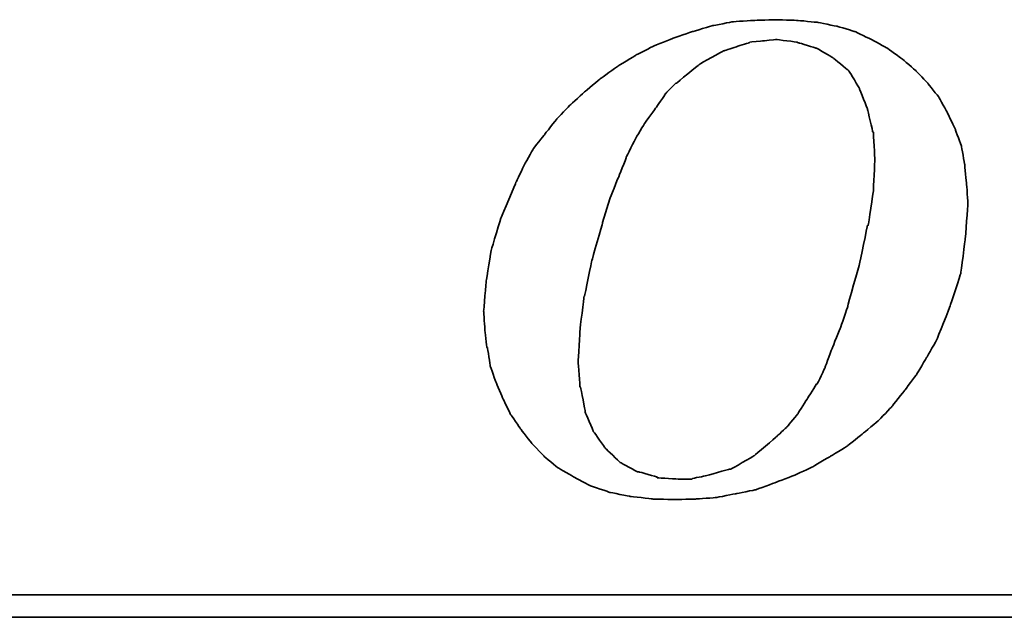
# Model space of a CAD drawing. Header units: inches. Extents: x 30 to 881, y 41 to 673.
# Tile 40 of 55: x 214.69 to 219.75, y 111.99 to 115.07. Entities that reach past the tile are written whole.
import ezdxf

# ---------------------------------------------------------------- set-up
doc = ezdxf.new("R2010")
doc.units = ezdxf.units.IN
doc.header["$LTSCALE"] = 0.1
doc.layers.add('DIM', color=4, linetype='Continuous')
doc.layers.add('layer 1', color=7, linetype='Continuous')

# ---------------------------------------------------------------- blocks, each defined once
blk = doc.blocks.new('TBI MOTION logo(完整正式版)')
at = {"layer": 'layer 1', "color": 22, "lineweight": 35}
for points, knots in [([(-11.34375, -6.98375), (-11.34375, -6.98375), (-10.91375, -7.43875), (-10.91375, -7.43875), (-10.91375, -7.43875), (-10.91375, -7.43875), (-10.38625, -7.87125), (-10.38625, -7.87125), (-10.38625, -7.87125), (-10.38625, -7.87125), (-9.81125, -8.20375), (-9.81125, -8.20375), (-9.81125, -8.20375), (-9.81125, -8.20375), (-9.21125, -8.51875), (-9.21125, -8.51875), (-9.21125, -8.51875), (-9.21125, -8.51875), (-8.51625, -8.75875), (-8.51625, -8.75875), (-8.51625, -8.75875), (-8.51625, -8.75875), (-7.77125, -8.90375), (-7.77125, -8.90375), (-7.77125, -8.90375), (-7.77125, -8.90375), (-6.97875, -8.99875), (-6.97875, -8.99875), (-6.97875, -8.99875), (-6.97875, -8.99875), (-6.14125, -9.02375), (-6.14125, -9.02375), (-6.14125, -9.02375), (-6.14125, -9.02375), (-5.37125, -8.99875), (-5.37125, -8.99875), (-5.37125, -8.99875), (-5.37125, -8.99875), (-4.65375, -8.94875), (-4.65375, -8.94875), (-4.65375, -8.94875), (-4.65375, -8.94875), (-3.93375, -8.80625), (-3.93375, -8.80625), (-3.93375, -8.80625), (-3.93375, -8.80625), (-3.21375, -8.66375), (-3.21375, -8.66375), (-3.21375, -8.66375), (-3.21375, -8.66375), (-2.49375, -8.39875), (-2.49375, -8.39875), (-2.49375, -8.39875), (-2.49375, -8.39875), (-1.79875, -8.13375), (-1.79875, -8.13375), (-1.79875, -8.13375), (-1.79875, -8.13375), (-1.17375, -7.84375), (-1.17375, -7.84375), (-1.17375, -7.84375), (-1.17375, -7.84375), (-0.52375, -7.46375), (-0.52375, -7.46375), (-0.52375, -7.46375), (-0.52375, -7.46375), (0.10124, -7.07875), (0.10124, -7.07875), (0.10124, -7.07875), (0.10124, -7.07875), (0.67625, -6.62375), (0.67625, -6.62375), (0.67625, -6.62375), (0.67625, -6.62375), (1.24874, -6.14375), (1.24874, -6.14375), (1.24874, -6.14375), (1.24874, -6.14375), (1.72874, -5.64125), (1.72874, -5.64125), (1.72874, -5.64125), (1.72874, -5.64125), (2.18624, -5.06375), (2.18624, -5.06375), (2.18624, -5.06375), (2.18624, -5.06375), (2.61625, -4.48874), (2.61625, -4.48874), (2.61625, -4.48874), (2.61625, -4.48874), (3.00125, -3.83874), (3.00125, -3.83874), (3.00125, -3.83874), (3.00125, -3.83874), (3.36124, -3.21374), (3.36124, -3.21374), (3.36124, -3.21374), (3.36124, -3.21374), (3.84374, -1.99125), (3.84374, -1.99125), (3.84374, -1.99125), (3.84374, -1.99125), (4.22625, -0.81875), (4.22625, -0.81875), (4.22625, -0.81875), (4.22625, -0.81875), (4.39125, 0.45624), (4.39125, 0.45624), (4.39125, 0.45624), (4.39125, 0.45624), (4.48874, 1.70124), (4.48874, 1.70124), (4.48874, 1.70124), (4.48874, 1.70124), (4.43874, 2.44625), (4.43874, 2.44625), (4.43874, 2.44625), (4.43874, 2.44625), (4.36874, 3.14125), (4.36874, 3.14125), (4.36874, 3.14125), (4.36874, 3.14125), (4.25125, 3.81125), (4.25125, 3.81125), (4.25125, 3.81125), (4.25125, 3.81125), (4.03124, 4.41125), (4.03124, 4.41125), (4.03124, 4.41125), (4.03124, 4.41125), (3.74374, 5.01125), (3.74374, 5.01125), (3.74374, 5.01125), (3.74374, 5.01125), (3.43124, 5.58875), (3.43124, 5.58875), (3.43124, 5.58875), (3.43124, 5.58875), (3.02625, 6.09125), (3.02625, 6.09125), (3.02625, 6.09125), (3.02625, 6.09125), (2.59374, 6.54875), (2.59374, 6.54875), (2.59374, 6.54875), (2.59374, 6.54875), (2.09124, 6.98125), (2.09124, 6.98125), (2.09124, 6.98125), (2.09124, 6.98125), (1.56124, 7.36625), (1.56124, 7.36625), (1.56124, 7.36625), (1.56124, 7.36625), (0.98624, 7.67625), (0.98624, 7.67625), (0.98624, 7.67625), (0.98624, 7.67625), (0.38624, 7.96375), (0.38624, 7.96375), (0.38624, 7.96375), (0.38624, 7.96375), (-0.25875, 8.15625), (-0.25875, 8.15625), (-0.25875, 8.15625), (-0.25875, 8.15625), (-0.98125, 8.30125), (-0.98125, 8.30125), (-0.98125, 8.30125), (-0.98125, 8.30125), (-1.70124, 8.37125), (-1.70124, 8.37125), (-1.70124, 8.37125), (-1.70124, 8.37125), (-2.49375, 8.39624), (-2.49375, 8.39624), (-2.49375, 8.39624), (-2.49375, 8.39624), (-3.28625, 8.37125), (-3.28625, 8.37125), (-3.28625, 8.37125), (-3.28625, 8.37125), (-4.05125, 8.32125), (-4.05125, 8.32125), (-4.05125, 8.32125), (-4.05125, 8.32125), (-4.77375, 8.18125), (-4.77375, 8.18125), (-4.77375, 8.18125), (-4.77375, 8.18125), (-5.51625, 7.96375), (-5.51625, 7.96375), (-5.51625, 7.96375), (-5.51625, 7.96375), (-6.21125, 7.72625), (-6.21125, 7.72625), (-6.21125, 7.72625), (-6.21125, 7.72625), (-6.92875, 7.43625), (-6.92875, 7.43625), (-6.92875, 7.43625), (-6.92875, 7.43625), (-7.57875, 7.10125), (-7.57875, 7.10125), (-7.57875, 7.10125), (-7.57875, 7.10125), (-8.24875, 6.69125), (-8.24875, 6.69125), (-8.24875, 6.69125), (-8.24875, 6.69125), (-8.84875, 6.26125), (-8.84875, 6.26125), (-8.84875, 6.26125), (-8.84875, 6.26125), (-9.42625, 5.78125), (-9.42625, 5.78125), (-9.42625, 5.78125), (-9.42625, 5.78125), (-9.95375, 5.30125), (-9.95375, 5.30125), (-9.95375, 5.30125), (-9.95375, 5.30125), (-10.43375, 4.79624), (-10.43375, 4.79624), (-10.43375, 4.79624), (-10.43375, 4.79624), (-10.88875, 4.22125), (-10.88875, 4.22125), (-10.88875, 4.22125), (-10.88875, 4.22125), (-11.29875, 3.69375), (-11.29875, 3.69375), (-11.29875, 3.69375), (-11.29875, 3.69375), (-11.63375, 3.09125), (-11.63375, 3.09125), (-11.63375, 3.09125), (-11.63375, 3.09125), (-11.91875, 2.49625), (-11.91875, 2.49625), (-11.91875, 2.49625), (-11.91875, 2.49625), (-12.44875, 1.24625), (-12.44875, 1.24625), (-12.44875, 1.24625), (-12.44875, 1.24625), (-12.80875, 0.06874), (-12.80875, 0.06874), (-12.80875, 0.06874), (-12.80875, 0.06874), (-12.99875, -1.07875), (-12.99875, -1.07875), (-12.99875, -1.07875), (-12.99875, -1.07875), (-13.09375, -2.18375), (-13.09375, -2.18375), (-13.09375, -2.18375), (-13.09375, -2.18375), (-13.04875, -2.85375), (-13.04875, -2.85375), (-13.04875, -2.85375), (-13.04875, -2.85375), (-12.97375, -3.50375), (-12.97375, -3.50375), (-12.97375, -3.50375), (-12.97375, -3.50375), (-12.95375, -3.50375), (-12.95375, -3.50375), (-12.95375, -3.50375), (-12.95375, -3.50375), (-12.85375, -4.17375), (-12.85375, -4.17375), (-12.85375, -4.17375), (-12.85375, -4.17375), (-12.63875, -4.77624), (-12.63875, -4.77624), (-12.63875, -4.77624), (-12.63875, -4.77624), (-12.39875, -5.35125), (-12.39875, -5.35125), (-12.39875, -5.35125), (-12.39875, -5.35125), (-12.11375, -5.92875), (-12.11375, -5.92875), (-12.11375, -5.92875), (-12.11375, -5.92875), (-11.75375, -6.45375), (-11.75375, -6.45375), (-11.75375, -6.45375), (-11.75375, -6.45375), (-11.34375, -6.98375), (-11.34375, -6.98375)], [0, 0, 0, 0, 0.01369863, 0.01369863, 0.01369863, 0.01369864, 0.02739726, 0.02739726, 0.02739726, 0.02739727, 0.04109589, 0.04109589, 0.04109589, 0.0410959, 0.05479452, 0.05479452, 0.05479452, 0.05479453, 0.06849315, 0.06849315, 0.06849315, 0.06849316, 0.08219178, 0.08219178, 0.08219178, 0.08219179, 0.09589041, 0.09589041, 0.09589041, 0.09589042, 0.10958904, 0.10958904, 0.10958904, 0.10958905, 0.12328767, 0.12328767, 0.12328767, 0.12328768, 0.1369863, 0.1369863, 0.1369863, 0.13698631, 0.15068493, 0.15068493, 0.15068493, 0.15068494, 0.16438356, 0.16438356, 0.16438356, 0.16438357, 0.17808219, 0.17808219, 0.17808219, 0.1780822, 0.19178082, 0.19178082, 0.19178082, 0.19178083, 0.20547945, 0.20547945, 0.20547945, 0.20547946, 0.21917808, 0.21917808, 0.21917808, 0.21917809, 0.23287671, 0.23287671, 0.23287671, 0.23287672, 0.24657534, 0.24657534, 0.24657534, 0.24657535, 0.26027397, 0.26027397, 0.26027397, 0.26027398, 0.2739726, 0.2739726, 0.2739726, 0.27397261, 0.28767123, 0.28767123, 0.28767123, 0.28767124, 0.30136986, 0.30136986, 0.30136986, 0.30136987, 0.31506849, 0.31506849, 0.31506849, 0.3150685, 0.32876712, 0.32876712, 0.32876712, 0.32876713, 0.34246575, 0.34246575, 0.34246575, 0.34246576, 0.35616438, 0.35616438, 0.35616438, 0.35616439, 0.36986301, 0.36986301, 0.36986301, 0.36986302, 0.38356164, 0.38356164, 0.38356164, 0.38356165, 0.39726027, 0.39726027, 0.39726027, 0.39726028, 0.4109589, 0.4109589, 0.4109589, 0.41095891, 0.42465753, 0.42465753, 0.42465753, 0.42465754, 0.43835616, 0.43835616, 0.43835616, 0.43835617, 0.45205479, 0.45205479, 0.45205479, 0.4520548, 0.46575342, 0.46575342, 0.46575342, 0.46575343, 0.47945205, 0.47945205, 0.47945205, 0.47945206, 0.49315068, 0.49315068, 0.49315068, 0.49315069, 0.50684932, 0.50684932, 0.50684932, 0.50684933, 0.52054795, 0.52054795, 0.52054795, 0.52054796, 0.53424658, 0.53424658, 0.53424658, 0.53424659, 0.54794521, 0.54794521, 0.54794521, 0.54794522, 0.56164384, 0.56164384, 0.56164384, 0.56164385, 0.57534247, 0.57534247, 0.57534247, 0.57534248, 0.5890411, 0.5890411, 0.5890411, 0.58904111, 0.60273973, 0.60273973, 0.60273973, 0.60273974, 0.61643836, 0.61643836, 0.61643836, 0.61643837, 0.63013699, 0.63013699, 0.63013699, 0.630137, 0.64383562, 0.64383562, 0.64383562, 0.64383563, 0.65753425, 0.65753425, 0.65753425, 0.65753426, 0.67123288, 0.67123288, 0.67123288, 0.67123289, 0.68493151, 0.68493151, 0.68493151, 0.68493152, 0.69863014, 0.69863014, 0.69863014, 0.69863015, 0.71232877, 0.71232877, 0.71232877, 0.71232878, 0.7260274, 0.7260274, 0.7260274, 0.72602741, 0.73972603, 0.73972603, 0.73972603, 0.73972604, 0.75342466, 0.75342466, 0.75342466, 0.75342467, 0.76712329, 0.76712329, 0.76712329, 0.7671233, 0.78082192, 0.78082192, 0.78082192, 0.78082193, 0.79452055, 0.79452055, 0.79452055, 0.79452056, 0.80821918, 0.80821918, 0.80821918, 0.80821919, 0.82191781, 0.82191781, 0.82191781, 0.82191782, 0.83561644, 0.83561644, 0.83561644, 0.83561645, 0.84931507, 0.84931507, 0.84931507, 0.84931508, 0.8630137, 0.8630137, 0.8630137, 0.86301371, 0.87671233, 0.87671233, 0.87671233, 0.87671234, 0.89041096, 0.89041096, 0.89041096, 0.89041097, 0.90410959, 0.90410959, 0.90410959, 0.9041096, 0.91780822, 0.91780822, 0.91780822, 0.91780823, 0.93150685, 0.93150685, 0.93150685, 0.93150686, 0.94520548, 0.94520548, 0.94520548, 0.94520549, 0.95890411, 0.95890411, 0.95890411, 0.95890412, 0.97260274, 0.97260274, 0.97260274, 0.97260275, 0.98630137, 0.98630137, 0.98630137, 0.98630138, 1, 1, 1, 1]), ([(-8.77875, 1.03124), (-8.77875, 1.03124), (-8.51625, 1.89625), (-8.51625, 1.89625), (-8.51625, 1.89625), (-8.51625, 1.89625), (-8.20375, 2.66375), (-8.20375, 2.66375), (-8.20375, 2.66375), (-8.20375, 2.66375), (-7.91625, 3.38125), (-7.91625, 3.38125), (-7.91625, 3.38125), (-7.91625, 3.38125), (-7.91625, 3.40624), (-7.91625, 3.40624), (-7.91625, 3.40624), (-7.91625, 3.40624), (-7.57875, 4.07624), (-7.57875, 4.07624), (-7.57875, 4.07624), (-7.57875, 4.07624), (-7.24375, 4.65125), (-7.24375, 4.65125), (-7.24375, 4.65125), (-7.24375, 4.65125), (-7.21875, 4.65125), (-7.21875, 4.65125), (-7.21875, 4.65125), (-7.21875, 4.65125), (-7.21875, 4.67624), (-7.21875, 4.67624), (-7.21875, 4.67624), (-7.21875, 4.67624), (-6.83625, 5.20375), (-6.83625, 5.20375), (-6.83625, 5.20375), (-6.83625, 5.20375), (-6.49875, 5.68625), (-6.49875, 5.68625), (-6.49875, 5.68625), (-6.49875, 5.68625), (-6.49875, 5.70625), (-6.49875, 5.70625), (-6.49875, 5.70625), (-6.49875, 5.70625), (-6.11625, 6.09125), (-6.11625, 6.09125), (-6.11625, 6.09125), (-6.11625, 6.09125), (-6.09125, 6.09125), (-6.09125, 6.09125), (-6.09125, 6.09125), (-6.09125, 6.09125), (-5.27375, 6.76625), (-5.27375, 6.76625), (-5.27375, 6.76625), (-5.27375, 6.76625), (-5.24875, 6.76625), (-5.24875, 6.76625), (-5.24875, 6.76625), (-5.24875, 6.76625), (-5.24875, 6.78625), (-5.24875, 6.78625), (-5.24875, 6.78625), (-5.24875, 6.78625), (-4.38875, 7.26624), (-4.38875, 7.26624), (-4.38875, 7.26624), (-4.38875, 7.26624), (-4.36125, 7.26624), (-4.36125, 7.26624), (-4.36125, 7.26624), (-4.36125, 7.26624), (-3.93375, 7.41125), (-3.93375, 7.41125), (-3.93375, 7.41125), (-3.93375, 7.41125), (-3.47375, 7.55625), (-3.47375, 7.55625), (-3.47375, 7.55625), (-3.47375, 7.55625), (-3.45375, 7.55625), (-3.45375, 7.55625), (-3.45375, 7.55625), (-3.45375, 7.55625), (-3.42875, 7.58124), (-3.42875, 7.58124), (-3.42875, 7.58124), (-3.42875, 7.58124), (-2.97375, 7.62625), (-2.97375, 7.62625), (-2.97375, 7.62625), (-2.97375, 7.62625), (-2.49375, 7.67625), (-2.49375, 7.67625), (-2.49375, 7.67625), (-2.49375, 7.67625), (-2.46875, 7.67625), (-2.46875, 7.67625), (-2.46875, 7.67625), (-2.46875, 7.67625), (-1.70124, 7.58124), (-1.70124, 7.58124), (-1.70124, 7.58124), (-1.70124, 7.58124), (-1.67875, 7.55625), (-1.67875, 7.55625), (-1.67875, 7.55625), (-1.67875, 7.55625), (-1.65375, 7.55625), (-1.65375, 7.55625), (-1.65375, 7.55625), (-1.65375, 7.55625), (-1.03125, 7.36625), (-1.03125, 7.36625), (-1.03125, 7.36625), (-1.03125, 7.36625), (-1.00625, 7.36625), (-1.00625, 7.36625), (-1.00625, 7.36625), (-1.00625, 7.36625), (-0.43124, 7.02624), (-0.43124, 7.02624), (-0.43124, 7.02624), (-0.43124, 7.02624), (-0.40625, 7.00624), (-0.40625, 7.00624), (-0.40625, 7.00624), (-0.40625, 7.00624), (0.12124, 6.57124), (0.12124, 6.57124), (0.12124, 6.57124), (0.12124, 6.57124), (0.14624, 6.54875), (0.14624, 6.54875), (0.14624, 6.54875), (0.14624, 6.54875), (0.17124, 6.52375), (0.17124, 6.52375), (0.17124, 6.52375), (0.17124, 6.52375), (0.55625, 5.89875), (0.55625, 5.89875), (0.55625, 5.89875), (0.55625, 5.89875), (0.55625, 5.87625), (0.55625, 5.87625), (0.55625, 5.87625), (0.55625, 5.87625), (0.84124, 5.15625), (0.84124, 5.15625), (0.84124, 5.15625), (0.84124, 5.15625), (0.84124, 5.13125), (0.84124, 5.13125), (0.84124, 5.13125), (0.84124, 5.13125), (1.03624, 4.31875), (1.03624, 4.31875), (1.03624, 4.31875), (1.03624, 4.31875), (1.05624, 4.31875), (1.05624, 4.31875), (1.05624, 4.31875), (1.05624, 4.31875), (1.05624, 4.29125), (1.05624, 4.29125), (1.05624, 4.29125), (1.05624, 4.29125), (1.10625, 3.33125), (1.10625, 3.33125), (1.10625, 3.33125), (1.10625, 3.33125), (1.10625, 3.30875), (1.10625, 3.30875), (1.10625, 3.30875), (1.10625, 3.30875), (1.05624, 2.20624), (1.05624, 2.20624), (1.05624, 2.20624), (1.05624, 2.20624), (1.05624, 2.18124), (1.05624, 2.18124), (1.05624, 2.18124), (1.05624, 2.18124), (0.86624, 0.93624), (0.86624, 0.93624), (0.86624, 0.93624), (0.86624, 0.93624), (0.84124, 0.93624), (0.84124, 0.93624), (0.84124, 0.93624), (0.84124, 0.93624), (0.55625, -0.45874), (0.55625, -0.45874), (0.55625, -0.45874), (0.55625, -0.45874), (0.12124, -1.99125), (0.12124, -1.99125), (0.12124, -1.99125), (0.12124, -1.99125), (0.12124, -2.01874), (0.12124, -2.01874), (0.12124, -2.01874), (0.12124, -2.01874), (-0.13874, -2.78375), (-0.13874, -2.78375), (-0.13874, -2.78375), (-0.13874, -2.78375), (-0.43124, -3.50375), (-0.43124, -3.50375), (-0.43124, -3.50375), (-0.43124, -3.50375), (-0.69375, -4.19875), (-0.69375, -4.19875), (-0.69375, -4.19875), (-0.69375, -4.19875), (-0.69375, -4.22375), (-0.69375, -4.22375), (-0.69375, -4.22375), (-0.69375, -4.22375), (-0.98125, -4.82374), (-0.98125, -4.82374), (-0.98125, -4.82374), (-0.98125, -4.82374), (-1.00625, -4.82374), (-1.00625, -4.82374), (-1.00625, -4.82374), (-1.00625, -4.82374), (-1.33875, -5.35125), (-1.33875, -5.35125), (-1.33875, -5.35125), (-1.33875, -5.35125), (-1.67875, -5.87875), (-1.67875, -5.87875), (-1.67875, -5.87875), (-1.67875, -5.87875), (-1.67875, -5.90375), (-1.67875, -5.90375), (-1.67875, -5.90375), (-1.67875, -5.90375), (-2.05875, -6.35875), (-2.05875, -6.35875), (-2.05875, -6.35875), (-2.05875, -6.35875), (-2.08375, -6.38375), (-2.08375, -6.38375), (-2.08375, -6.38375), (-2.08375, -6.38375), (-2.46875, -6.74375), (-2.46875, -6.74375), (-2.46875, -6.74375), (-2.46875, -6.74375), (-3.25875, -7.41625), (-3.25875, -7.41625), (-3.25875, -7.41625), (-3.25875, -7.41625), (-3.28625, -7.43875), (-3.28625, -7.43875), (-3.28625, -7.43875), (-3.28625, -7.43875), (-4.12375, -7.91875), (-4.12375, -7.91875), (-4.12375, -7.91875), (-4.12375, -7.91875), (-4.14875, -7.91875), (-4.14875, -7.91875), (-4.14875, -7.91875), (-4.14875, -7.91875), (-4.17125, -7.91875), (-4.17125, -7.91875), (-4.17125, -7.91875), (-4.17125, -7.91875), (-5.03375, -8.15875), (-5.03375, -8.15875), (-5.03375, -8.15875), (-5.03375, -8.15875), (-5.51625, -8.25625), (-5.51625, -8.25625), (-5.51625, -8.25625), (-5.51625, -8.25625), (-5.54125, -8.27875), (-5.54125, -8.27875), (-5.54125, -8.27875), (-5.54125, -8.27875), (-5.56375, -8.27875), (-5.56375, -8.27875), (-5.56375, -8.27875), (-5.56375, -8.27875), (-5.99625, -8.27875), (-5.99625, -8.27875), (-5.99625, -8.27875), (-5.99625, -8.27875), (-6.76375, -8.23125), (-6.76375, -8.23125), (-6.76375, -8.23125), (-6.76375, -8.23125), (-6.78875, -8.23125), (-6.78875, -8.23125), (-6.78875, -8.23125), (-6.78875, -8.23125), (-6.78875, -8.20375), (-6.78875, -8.20375), (-6.78875, -8.20375), (-6.78875, -8.20375), (-7.45875, -8.01375), (-7.45875, -8.01375), (-7.45875, -8.01375), (-7.45875, -8.01375), (-7.48375, -8.01375), (-7.48375, -8.01375), (-7.48375, -8.01375), (-7.48375, -8.01375), (-7.50875, -8.01375), (-7.50875, -8.01375), (-7.50875, -8.01375), (-7.50875, -8.01375), (-8.13125, -7.67875), (-8.13125, -7.67875), (-8.13125, -7.67875), (-8.13125, -7.67875), (-8.15625, -7.65375), (-8.15625, -7.65375), (-8.15625, -7.65375), (-8.15625, -7.65375), (-8.65875, -7.17375), (-8.65875, -7.17375), (-8.65875, -7.17375), (-8.65875, -7.17375), (-8.68375, -7.14875), (-8.68375, -7.14875), (-8.68375, -7.14875), (-8.68375, -7.14875), (-9.08875, -6.57375), (-9.08875, -6.57375), (-9.08875, -6.57375), (-9.08875, -6.57375), (-9.11375, -6.54875), (-9.11375, -6.54875), (-9.11375, -6.54875), (-9.11375, -6.54875), (-9.11375, -6.52875), (-9.11375, -6.52875), (-9.11375, -6.52875), (-9.11375, -6.52875), (-9.40375, -5.85375), (-9.40375, -5.85375), (-9.40375, -5.85375), (-9.40375, -5.85375), (-9.40375, -5.82875), (-9.40375, -5.82875), (-9.40375, -5.82875), (-9.40375, -5.82875), (-9.56875, -4.96875), (-9.56875, -4.96875), (-9.56875, -4.96875), (-9.56875, -4.96875), (-9.59375, -4.94375), (-9.59375, -4.94375), (-9.59375, -4.94375), (-9.59375, -4.94375), (-9.66375, -4.03375), (-9.66375, -4.03375), (-9.66375, -4.03375), (-9.66375, -4.03375), (-9.66375, -4.00875), (-9.66375, -4.00875), (-9.66375, -4.00875), (-9.66375, -4.00875), (-9.59375, -2.85375), (-9.59375, -2.85375), (-9.59375, -2.85375), (-9.59375, -2.85375), (-9.45125, -1.65875), (-9.45125, -1.65875), (-9.45125, -1.65875), (-9.45125, -1.65875), (-9.42625, -1.63375), (-9.42625, -1.63375), (-9.42625, -1.63375), (-9.42625, -1.63375), (-9.16125, -0.33875), (-9.16125, -0.33875), (-9.16125, -0.33875), (-9.16125, -0.33875), (-8.77875, 1.00624), (-8.77875, 1.00624), (-8.77875, 1.00624), (-8.77875, 1.00624), (-8.77875, 1.03124), (-8.77875, 1.03124)], [0, 0, 0, 0, 0.01020408, 0.01020408, 0.01020408, 0.01020409, 0.02040816, 0.02040816, 0.02040816, 0.02040817, 0.03061224, 0.03061224, 0.03061224, 0.03061225, 0.04081633, 0.04081633, 0.04081633, 0.04081634, 0.05102041, 0.05102041, 0.05102041, 0.05102042, 0.06122449, 0.06122449, 0.06122449, 0.0612245, 0.07142857, 0.07142857, 0.07142857, 0.07142858, 0.08163265, 0.08163265, 0.08163265, 0.08163266, 0.09183673, 0.09183673, 0.09183673, 0.09183674, 0.10204082, 0.10204082, 0.10204082, 0.10204083, 0.1122449, 0.1122449, 0.1122449, 0.11224491, 0.12244898, 0.12244898, 0.12244898, 0.12244899, 0.13265306, 0.13265306, 0.13265306, 0.13265307, 0.14285714, 0.14285714, 0.14285714, 0.14285715, 0.15306122, 0.15306122, 0.15306122, 0.15306123, 0.16326531, 0.16326531, 0.16326531, 0.16326532, 0.17346939, 0.17346939, 0.17346939, 0.1734694, 0.18367347, 0.18367347, 0.18367347, 0.18367348, 0.19387755, 0.19387755, 0.19387755, 0.19387756, 0.20408163, 0.20408163, 0.20408163, 0.20408164, 0.21428571, 0.21428571, 0.21428571, 0.21428572, 0.2244898, 0.2244898, 0.2244898, 0.22448981, 0.23469388, 0.23469388, 0.23469388, 0.23469389, 0.24489796, 0.24489796, 0.24489796, 0.24489797, 0.25510204, 0.25510204, 0.25510204, 0.25510205, 0.26530612, 0.26530612, 0.26530612, 0.26530613, 0.2755102, 0.2755102, 0.2755102, 0.27551021, 0.28571429, 0.28571429, 0.28571429, 0.2857143, 0.29591837, 0.29591837, 0.29591837, 0.29591838, 0.30612245, 0.30612245, 0.30612245, 0.30612246, 0.31632653, 0.31632653, 0.31632653, 0.31632654, 0.32653061, 0.32653061, 0.32653061, 0.32653062, 0.33673469, 0.33673469, 0.33673469, 0.3367347, 0.34693878, 0.34693878, 0.34693878, 0.34693879, 0.35714286, 0.35714286, 0.35714286, 0.35714287, 0.36734694, 0.36734694, 0.36734694, 0.36734695, 0.37755102, 0.37755102, 0.37755102, 0.37755103, 0.3877551, 0.3877551, 0.3877551, 0.38775511, 0.39795918, 0.39795918, 0.39795918, 0.39795919, 0.40816327, 0.40816327, 0.40816327, 0.40816328, 0.41836735, 0.41836735, 0.41836735, 0.41836736, 0.42857143, 0.42857143, 0.42857143, 0.42857144, 0.43877551, 0.43877551, 0.43877551, 0.43877552, 0.44897959, 0.44897959, 0.44897959, 0.4489796, 0.45918367, 0.45918367, 0.45918367, 0.45918368, 0.46938776, 0.46938776, 0.46938776, 0.46938777, 0.47959184, 0.47959184, 0.47959184, 0.47959185, 0.48979592, 0.48979592, 0.48979592, 0.48979593, 0.5, 0.5, 0.5, 0.50000001, 0.51020408, 0.51020408, 0.51020408, 0.51020409, 0.52040816, 0.52040816, 0.52040816, 0.52040817, 0.53061224, 0.53061224, 0.53061224, 0.53061225, 0.54081633, 0.54081633, 0.54081633, 0.54081634, 0.55102041, 0.55102041, 0.55102041, 0.55102042, 0.56122449, 0.56122449, 0.56122449, 0.5612245, 0.57142857, 0.57142857, 0.57142857, 0.57142858, 0.58163265, 0.58163265, 0.58163265, 0.58163266, 0.59183673, 0.59183673, 0.59183673, 0.59183674, 0.60204082, 0.60204082, 0.60204082, 0.60204083, 0.6122449, 0.6122449, 0.6122449, 0.61224491, 0.62244898, 0.62244898, 0.62244898, 0.62244899, 0.63265306, 0.63265306, 0.63265306, 0.63265307, 0.64285714, 0.64285714, 0.64285714, 0.64285715, 0.65306122, 0.65306122, 0.65306122, 0.65306123, 0.66326531, 0.66326531, 0.66326531, 0.66326532, 0.67346939, 0.67346939, 0.67346939, 0.6734694, 0.68367347, 0.68367347, 0.68367347, 0.68367348, 0.69387755, 0.69387755, 0.69387755, 0.69387756, 0.70408163, 0.70408163, 0.70408163, 0.70408164, 0.71428571, 0.71428571, 0.71428571, 0.71428572, 0.7244898, 0.7244898, 0.7244898, 0.72448981, 0.73469388, 0.73469388, 0.73469388, 0.73469389, 0.74489796, 0.74489796, 0.74489796, 0.74489797, 0.75510204, 0.75510204, 0.75510204, 0.75510205, 0.76530612, 0.76530612, 0.76530612, 0.76530613, 0.7755102, 0.7755102, 0.7755102, 0.77551021, 0.78571429, 0.78571429, 0.78571429, 0.7857143, 0.79591837, 0.79591837, 0.79591837, 0.79591838, 0.80612245, 0.80612245, 0.80612245, 0.80612246, 0.81632653, 0.81632653, 0.81632653, 0.81632654, 0.82653061, 0.82653061, 0.82653061, 0.82653062, 0.83673469, 0.83673469, 0.83673469, 0.8367347, 0.84693878, 0.84693878, 0.84693878, 0.84693879, 0.85714286, 0.85714286, 0.85714286, 0.85714287, 0.86734694, 0.86734694, 0.86734694, 0.86734695, 0.87755102, 0.87755102, 0.87755102, 0.87755103, 0.8877551, 0.8877551, 0.8877551, 0.88775511, 0.89795918, 0.89795918, 0.89795918, 0.89795919, 0.90816327, 0.90816327, 0.90816327, 0.90816328, 0.91836735, 0.91836735, 0.91836735, 0.91836736, 0.92857143, 0.92857143, 0.92857143, 0.92857144, 0.93877551, 0.93877551, 0.93877551, 0.93877552, 0.94897959, 0.94897959, 0.94897959, 0.9489796, 0.95918367, 0.95918367, 0.95918367, 0.95918368, 0.96938776, 0.96938776, 0.96938776, 0.96938777, 0.97959184, 0.97959184, 0.97959184, 0.97959185, 0.98979592, 0.98979592, 0.98979592, 0.98979593, 1, 1, 1, 1]), ([(75.90875, -9.47875), (75.90875, -9.47875), (75.90875, -12.28625), (75.90875, -12.28625), (75.90875, -12.28625), (75.90875, -12.28625), (75.90875, -12.47875), (75.90875, -12.47875), (75.90875, -12.47875), (75.90875, -12.47875), (75.71625, -12.47875), (75.71625, -12.47875), (75.71625, -12.47875), (75.71625, -12.47875), (-88.32875, -12.47875), (-88.32875, -12.47875), (-88.32875, -12.47875), (-88.32875, -12.47875), (-88.32875, -13.29375), (-88.32875, -13.29375), (-88.32875, -13.29375), (-88.32875, -13.29375), (82.89125, -13.29375), (82.89125, -13.29375), (82.89125, -13.29375), (82.89125, -13.29375), (75.90875, -9.47875), (75.90875, -9.47875)], [0, 0, 0, 0, 0.14285714, 0.14285714, 0.14285714, 0.14285715, 0.28571429, 0.28571429, 0.28571429, 0.2857143, 0.42857143, 0.42857143, 0.42857143, 0.42857144, 0.57142857, 0.57142857, 0.57142857, 0.57142858, 0.71428571, 0.71428571, 0.71428571, 0.71428572, 0.85714286, 0.85714286, 0.85714286, 0.85714287, 1, 1, 1, 1])]:
    blk.add_open_spline(points, degree=3, knots=knots, dxfattribs=at)

msp = doc.modelspace()

# ---------------------------------------------------------------- block references
at = {"layer": 'DIM', "xscale": 0.141750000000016, "yscale": 0.141750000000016, "zscale": 0.141750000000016}
msp.add_blockref('TBI MOTION logo(完整正式版)', (218.9297, 113.8773), dxfattribs=at)

doc.saveas('drawing.dxf')
